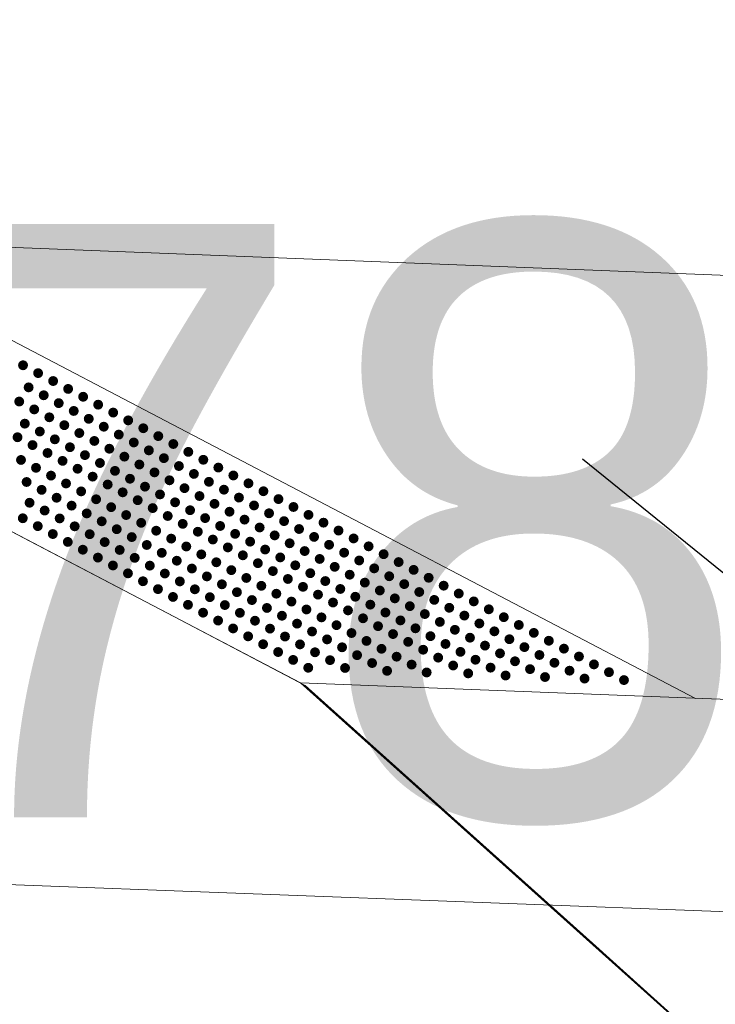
# Model space of a CAD drawing. Header units: feet. Extents: x 2433273 to 2447442, y 555003 to 575201.
# Tile 132 of 226: x 2446039.27 to 2446047.47, y 557976.21 to 557987.82. Entities that reach past the tile are written whole.
import ezdxf

# ---------------------------------------------------------------- set-up
doc = ezdxf.new("R2010")
doc.units = ezdxf.units.FT
doc.header["$LTSCALE"] = 50
doc.header["$MEASUREMENT"] = 0
for name, pattern in [('cl50', [100, 7.5, -7.5, 70, -7.5, 7.5]), ('DGN Style 3', [677.930942, 484.236387, -193.694555]), ('rowex', [4.85, 0.8, -0.375, -0.375, 0.8, -0.3, 0.8, -0.3, 0.8, -0.3])]:
    doc.linetypes.add(name, pattern=pattern)
for name, color, linetype, lineweight in [('DR_P_Flow_Arrow', 151, 'Continuous', 13), ('GE_P_CL_50', 7, 'cl50', 13), ('PV_P_Bikeway', 193, 'Continuous', 13), ('PV_P_Curb_Ramp', 120, 'Continuous', 13), ('PV_P_EOP', 7, 'Continuous', 30), ('PV_X_EOP', 7, 'DGN Style 3', 0), ('RW_X_Fee_RW', 6, 'rowex', 30), ('SV_X_Text', 7, 'Continuous', 0), ('UT_X_Gas', 2, 'Continuous', 0)]:
    doc.layers.add(name, color=color, linetype=linetype, lineweight=lineweight)
doc.styles.add('Slanted-Normal LS 0.50', font='font31.shx', dxfattribs={"height": 0.14})

# ---------------------------------------------------------------- blocks, each defined once
blk = doc.blocks.new('DFL-P_17')
at = {"layer": 'DR_P_Flow_Arrow', "color": 151, "linetype": 'Continuous', "lineweight": 13}
blk.add_open_spline([(-0.07992, 0.00025), (-0.08097, 0.00025), (-0.08203, 0.00025), (-0.08308, 0.00025), (-0.09434, 0.00029), (-0.10513, 0.00501), (-0.116, 0.00775), (-0.1231, 0.00954), (-0.12983, 0.0131), (-0.13683, 0.015), (-0.15466, 0.01984), (-0.16374, -0.02019), (-0.17925, -0.02175), (-0.19684, -0.02351), (-0.21286, 0.01821), (-0.22775, 0.0195), (-0.24402, 0.0209), (-0.26479, -0.02818), (-0.28375, -0.02175), (-0.29058, -0.01944), (-0.28674, 0.00067), (-0.29508, 0.00058), (-0.31339, 0.00039), (-0.33169, 0.00019), (-0.35, 0)], degree=3, knots=[0, 0, 0, 0, 0.009646, 0.009646, 0.009646, 0.112481, 0.112481, 0.112481, 0.179673, 0.179673, 0.179673, 0.350625, 0.350625, 0.350625, 0.544565, 0.544565, 0.544565, 0.756426, 0.756426, 0.756426, 0.832712, 0.832712, 0.832712, 1, 1, 1, 1], dxfattribs=at)

msp = doc.modelspace()

# ---------------------------------------------------------------- hatches: boundary and pattern name
at = {"layer": 'PV_P_Curb_Ramp'}
h = msp.add_hatch(color=256, dxfattribs=at)
edge = h.paths.add_edge_path()
edge.add_arc((2446039.307, 557983.746), 0.0585, 0, 360)
h = msp.add_hatch(color=256, dxfattribs=at)
edge = h.paths.add_edge_path()
edge.add_arc((2446039.485, 557983.653), 0.0585, 0, 360)
h = msp.add_hatch(color=256, dxfattribs=at)
edge = h.paths.add_edge_path()
edge.add_arc((2446039.662, 557983.56), 0.0585, 0, 360)
h = msp.add_hatch(color=256, dxfattribs=at)
edge = h.paths.add_edge_path()
edge.add_arc((2446039.373, 557983.485), 0.0585, 0, 360)
h = msp.add_hatch(color=256, dxfattribs=at)
edge = h.paths.add_edge_path()
edge.add_arc((2446039.839, 557983.467), 0.0585, 0, 360)
h = msp.add_hatch(color=256, dxfattribs=at)
edge = h.paths.add_edge_path()
edge.add_arc((2446039.551, 557983.392), 0.0585, 0, 360)
h = msp.add_hatch(color=256, dxfattribs=at)
edge = h.paths.add_edge_path()
edge.add_arc((2446040.016, 557983.374), 0.0585, 0, 360)
h = msp.add_hatch(color=256, dxfattribs=at)
edge = h.paths.add_edge_path()
edge.add_arc((2446039.262, 557983.318), 0.0585, 0, 360)
h = msp.add_hatch(color=256, dxfattribs=at)
edge = h.paths.add_edge_path()
edge.add_arc((2446039.439, 557983.225), 0.0585, 0, 360)
h = msp.add_hatch(color=256, dxfattribs=at)
edge = h.paths.add_edge_path()
edge.add_arc((2446039.728, 557983.299), 0.0585, 0, 360)
h = msp.add_hatch(color=256, dxfattribs=at)
edge = h.paths.add_edge_path()
edge.add_arc((2446039.905, 557983.207), 0.0585, 0, 360)
h = msp.add_hatch(color=256, dxfattribs=at)
edge = h.paths.add_edge_path()
edge.add_arc((2446040.193, 557983.281), 0.0585, 0, 360)
h = msp.add_hatch(color=256, dxfattribs=at)
edge = h.paths.add_edge_path()
edge.add_arc((2446039.617, 557983.132), 0.0585, 0, 360)
h = msp.add_hatch(color=256, dxfattribs=at)
edge = h.paths.add_edge_path()
edge.add_arc((2446040.082, 557983.114), 0.0585, 0, 360)
h = msp.add_hatch(color=256, dxfattribs=at)
edge = h.paths.add_edge_path()
edge.add_arc((2446040.37, 557983.188), 0.0585, 0, 360)
h = msp.add_hatch(color=256, dxfattribs=at)
edge = h.paths.add_edge_path()
edge.add_arc((2446040.547, 557983.096), 0.0585, 0, 360)
h = msp.add_hatch(color=256, dxfattribs=at)
edge = h.paths.add_edge_path()
edge.add_arc((2446039.328, 557983.057), 0.0585, 0, 360)
h = msp.add_hatch(color=256, dxfattribs=at)
edge = h.paths.add_edge_path()
edge.add_arc((2446039.794, 557983.039), 0.0585, 0, 360)
h = msp.add_hatch(color=256, dxfattribs=at)
edge = h.paths.add_edge_path()
edge.add_arc((2446040.259, 557983.021), 0.0585, 0, 360)
h = msp.add_hatch(color=256, dxfattribs=at)
edge = h.paths.add_edge_path()
edge.add_arc((2446040.725, 557983.003), 0.0585, 0, 360)
h = msp.add_hatch(color=256, dxfattribs=at)
edge = h.paths.add_edge_path()
edge.add_arc((2446039.242, 557982.897), 0.0585, 0, 360)
h = msp.add_hatch(color=256, dxfattribs=at)
edge = h.paths.add_edge_path()
edge.add_arc((2446039.505, 557982.964), 0.0585, 0, 360)
h = msp.add_hatch(color=256, dxfattribs=at)
edge = h.paths.add_edge_path()
edge.add_arc((2446039.682, 557982.872), 0.0585, 0, 360)
h = msp.add_hatch(color=256, dxfattribs=at)
edge = h.paths.add_edge_path()
edge.add_arc((2446039.971, 557982.946), 0.0585, 0, 360)
h = msp.add_hatch(color=256, dxfattribs=at)
edge = h.paths.add_edge_path()
edge.add_arc((2446040.436, 557982.928), 0.0585, 0, 360)
h = msp.add_hatch(color=256, dxfattribs=at)
edge = h.paths.add_edge_path()
edge.add_arc((2446040.902, 557982.91), 0.0585, 0, 360)
h = msp.add_hatch(color=256, dxfattribs=at)
edge = h.paths.add_edge_path()
edge.add_arc((2446039.419, 557982.804), 0.0585, 0, 360)
h = msp.add_hatch(color=256, dxfattribs=at)
edge = h.paths.add_edge_path()
edge.add_arc((2446039.86, 557982.779), 0.0585, 0, 360)
h = msp.add_hatch(color=256, dxfattribs=at)
edge = h.paths.add_edge_path()
edge.add_arc((2446040.148, 557982.853), 0.0585, 0, 360)
h = msp.add_hatch(color=256, dxfattribs=at)
edge = h.paths.add_edge_path()
edge.add_arc((2446040.325, 557982.761), 0.0585, 0, 360)
h = msp.add_hatch(color=256, dxfattribs=at)
edge = h.paths.add_edge_path()
edge.add_arc((2446040.613, 557982.835), 0.0585, 0, 360)
h = msp.add_hatch(color=256, dxfattribs=at)
edge = h.paths.add_edge_path()
edge.add_arc((2446040.791, 557982.742), 0.0585, 0, 360)
h = msp.add_hatch(color=256, dxfattribs=at)
edge = h.paths.add_edge_path()
edge.add_arc((2446041.079, 557982.817), 0.0585, 0, 360)
h = msp.add_hatch(color=256, dxfattribs=at)
edge = h.paths.add_edge_path()
edge.add_arc((2446039.283, 557982.629), 0.0585, 0, 360)
h = msp.add_hatch(color=256, dxfattribs=at)
edge = h.paths.add_edge_path()
edge.add_arc((2446039.596, 557982.711), 0.0585, 0, 360)
h = msp.add_hatch(color=256, dxfattribs=at)
edge = h.paths.add_edge_path()
edge.add_arc((2446040.037, 557982.686), 0.0585, 0, 360)
h = msp.add_hatch(color=256, dxfattribs=at)
edge = h.paths.add_edge_path()
edge.add_arc((2446040.502, 557982.668), 0.0585, 0, 360)
h = msp.add_hatch(color=256, dxfattribs=at)
edge = h.paths.add_edge_path()
edge.add_arc((2446040.968, 557982.65), 0.0585, 0, 360)
h = msp.add_hatch(color=256, dxfattribs=at)
edge = h.paths.add_edge_path()
edge.add_arc((2446041.256, 557982.724), 0.0585, 0, 360)
h = msp.add_hatch(color=256, dxfattribs=at)
edge = h.paths.add_edge_path()
edge.add_arc((2446041.433, 557982.631), 0.0585, 0, 360)
h = msp.add_hatch(color=256, dxfattribs=at)
edge = h.paths.add_edge_path()
edge.add_arc((2446039.46, 557982.536), 0.0585, 0, 360)
h = msp.add_hatch(color=256, dxfattribs=at)
edge = h.paths.add_edge_path()
edge.add_arc((2446039.773, 557982.618), 0.0585, 0, 360)
h = msp.add_hatch(color=256, dxfattribs=at)
edge = h.paths.add_edge_path()
edge.add_arc((2446039.95, 557982.525), 0.0585, 0, 360)
h = msp.add_hatch(color=256, dxfattribs=at)
edge = h.paths.add_edge_path()
edge.add_arc((2446040.214, 557982.593), 0.0585, 0, 360)
h = msp.add_hatch(color=256, dxfattribs=at)
edge = h.paths.add_edge_path()
edge.add_arc((2446040.679, 557982.575), 0.0585, 0, 360)
h = msp.add_hatch(color=256, dxfattribs=at)
edge = h.paths.add_edge_path()
edge.add_arc((2446041.145, 557982.557), 0.0585, 0, 360)
h = msp.add_hatch(color=256, dxfattribs=at)
edge = h.paths.add_edge_path()
edge.add_arc((2446041.61, 557982.539), 0.0585, 0, 360)
h = msp.add_hatch(color=256, dxfattribs=at)
edge = h.paths.add_edge_path()
edge.add_arc((2446039.637, 557982.444), 0.0585, 0, 360)
h = msp.add_hatch(color=256, dxfattribs=at)
edge = h.paths.add_edge_path()
edge.add_arc((2446040.128, 557982.432), 0.0585, 0, 360)
h = msp.add_hatch(color=256, dxfattribs=at)
edge = h.paths.add_edge_path()
edge.add_arc((2446040.391, 557982.5), 0.0585, 0, 360)
h = msp.add_hatch(color=256, dxfattribs=at)
edge = h.paths.add_edge_path()
edge.add_arc((2446040.568, 557982.407), 0.0585, 0, 360)
h = msp.add_hatch(color=256, dxfattribs=at)
edge = h.paths.add_edge_path()
edge.add_arc((2446040.857, 557982.482), 0.0585, 0, 360)
h = msp.add_hatch(color=256, dxfattribs=at)
edge = h.paths.add_edge_path()
edge.add_arc((2446041.322, 557982.464), 0.0585, 0, 360)
h = msp.add_hatch(color=256, dxfattribs=at)
edge = h.paths.add_edge_path()
edge.add_arc((2446041.787, 557982.446), 0.0585, 0, 360)
h = msp.add_hatch(color=256, dxfattribs=at)
edge = h.paths.add_edge_path()
edge.add_arc((2446039.349, 557982.369), 0.0585, 0, 360)
h = msp.add_hatch(color=256, dxfattribs=at)
edge = h.paths.add_edge_path()
edge.add_arc((2446039.526, 557982.276), 0.0585, 0, 360)
h = msp.add_hatch(color=256, dxfattribs=at)
edge = h.paths.add_edge_path()
edge.add_arc((2446039.814, 557982.351), 0.0585, 0, 360)
h = msp.add_hatch(color=256, dxfattribs=at)
edge = h.paths.add_edge_path()
edge.add_arc((2446040.305, 557982.339), 0.0585, 0, 360)
h = msp.add_hatch(color=256, dxfattribs=at)
edge = h.paths.add_edge_path()
edge.add_arc((2446040.745, 557982.314), 0.0585, 0, 360)
h = msp.add_hatch(color=256, dxfattribs=at)
edge = h.paths.add_edge_path()
edge.add_arc((2446041.034, 557982.389), 0.0585, 0, 360)
h = msp.add_hatch(color=256, dxfattribs=at)
edge = h.paths.add_edge_path()
edge.add_arc((2446041.211, 557982.296), 0.0585, 0, 360)
h = msp.add_hatch(color=256, dxfattribs=at)
edge = h.paths.add_edge_path()
edge.add_arc((2446041.499, 557982.371), 0.0585, 0, 360)
h = msp.add_hatch(color=256, dxfattribs=at)
edge = h.paths.add_edge_path()
edge.add_arc((2446041.676, 557982.278), 0.0585, 0, 360)
h = msp.add_hatch(color=256, dxfattribs=at)
edge = h.paths.add_edge_path()
edge.add_arc((2446041.965, 557982.353), 0.0585, 0, 360)
h = msp.add_hatch(color=256, dxfattribs=at)
edge = h.paths.add_edge_path()
edge.add_arc((2446039.703, 557982.183), 0.0585, 0, 360)
h = msp.add_hatch(color=256, dxfattribs=at)
edge = h.paths.add_edge_path()
edge.add_arc((2446039.992, 557982.258), 0.0585, 0, 360)
h = msp.add_hatch(color=256, dxfattribs=at)
edge = h.paths.add_edge_path()
edge.add_arc((2446040.169, 557982.165), 0.0585, 0, 360)
h = msp.add_hatch(color=256, dxfattribs=at)
edge = h.paths.add_edge_path()
edge.add_arc((2446040.482, 557982.247), 0.0585, 0, 360)
h = msp.add_hatch(color=256, dxfattribs=at)
edge = h.paths.add_edge_path()
edge.add_arc((2446040.922, 557982.222), 0.0585, 0, 360)
h = msp.add_hatch(color=256, dxfattribs=at)
edge = h.paths.add_edge_path()
edge.add_arc((2446041.388, 557982.203), 0.0585, 0, 360)
h = msp.add_hatch(color=256, dxfattribs=at)
edge = h.paths.add_edge_path()
edge.add_arc((2446041.853, 557982.185), 0.0585, 0, 360)
h = msp.add_hatch(color=256, dxfattribs=at)
edge = h.paths.add_edge_path()
edge.add_arc((2446042.142, 557982.26), 0.0585, 0, 360)
h = msp.add_hatch(color=256, dxfattribs=at)
edge = h.paths.add_edge_path()
edge.add_arc((2446042.319, 557982.167), 0.0585, 0, 360)
h = msp.add_hatch(color=256, dxfattribs=at)
edge = h.paths.add_edge_path()
edge.add_arc((2446039.384, 557982.124), 0.0585, 0, 360)
h = msp.add_hatch(color=256, dxfattribs=at)
edge = h.paths.add_edge_path()
edge.add_arc((2446039.88, 557982.09), 0.0585, 0, 360)
h = msp.add_hatch(color=256, dxfattribs=at)
edge = h.paths.add_edge_path()
edge.add_arc((2446040.346, 557982.072), 0.0585, 0, 360)
h = msp.add_hatch(color=256, dxfattribs=at)
edge = h.paths.add_edge_path()
edge.add_arc((2446040.659, 557982.154), 0.0585, 0, 360)
h = msp.add_hatch(color=256, dxfattribs=at)
edge = h.paths.add_edge_path()
edge.add_arc((2446040.836, 557982.061), 0.0585, 0, 360)
h = msp.add_hatch(color=256, dxfattribs=at)
edge = h.paths.add_edge_path()
edge.add_arc((2446041.1, 557982.129), 0.0585, 0, 360)
h = msp.add_hatch(color=256, dxfattribs=at)
edge = h.paths.add_edge_path()
edge.add_arc((2446041.565, 557982.111), 0.0585, 0, 360)
h = msp.add_hatch(color=256, dxfattribs=at)
edge = h.paths.add_edge_path()
edge.add_arc((2446042.031, 557982.092), 0.0585, 0, 360)
h = msp.add_hatch(color=256, dxfattribs=at)
edge = h.paths.add_edge_path()
edge.add_arc((2446042.496, 557982.074), 0.0585, 0, 360)
h = msp.add_hatch(color=256, dxfattribs=at)
edge = h.paths.add_edge_path()
edge.add_arc((2446039.304, 557981.941), 0.0585, 0, 360)
h = msp.add_hatch(color=256, dxfattribs=at)
edge = h.paths.add_edge_path()
edge.add_arc((2446039.562, 557982.032), 0.0585, 0, 360)
h = msp.add_hatch(color=256, dxfattribs=at)
edge = h.paths.add_edge_path()
edge.add_arc((2446039.739, 557981.939), 0.0585, 0, 360)
h = msp.add_hatch(color=256, dxfattribs=at)
edge = h.paths.add_edge_path()
edge.add_arc((2446040.058, 557981.998), 0.0585, 0, 360)
h = msp.add_hatch(color=256, dxfattribs=at)
edge = h.paths.add_edge_path()
edge.add_arc((2446040.523, 557981.979), 0.0585, 0, 360)
h = msp.add_hatch(color=256, dxfattribs=at)
edge = h.paths.add_edge_path()
edge.add_arc((2446041.013, 557981.968), 0.0585, 0, 360)
h = msp.add_hatch(color=256, dxfattribs=at)
edge = h.paths.add_edge_path()
edge.add_arc((2446041.277, 557982.036), 0.0585, 0, 360)
h = msp.add_hatch(color=256, dxfattribs=at)
edge = h.paths.add_edge_path()
edge.add_arc((2446041.454, 557981.943), 0.0585, 0, 360)
h = msp.add_hatch(color=256, dxfattribs=at)
edge = h.paths.add_edge_path()
edge.add_arc((2446041.742, 557982.018), 0.0585, 0, 360)
h = msp.add_hatch(color=256, dxfattribs=at)
edge = h.paths.add_edge_path()
edge.add_arc((2446041.919, 557981.925), 0.0585, 0, 360)
h = msp.add_hatch(color=256, dxfattribs=at)
edge = h.paths.add_edge_path()
edge.add_arc((2446042.208, 557982), 0.0585, 0, 360)
h = msp.add_hatch(color=256, dxfattribs=at)
edge = h.paths.add_edge_path()
edge.add_arc((2446042.673, 557981.981), 0.0585, 0, 360)
h = msp.add_hatch(color=256, dxfattribs=at)
edge = h.paths.add_edge_path()
edge.add_arc((2446039.481, 557981.848), 0.0585, 0, 360)
h = msp.add_hatch(color=256, dxfattribs=at)
edge = h.paths.add_edge_path()
edge.add_arc((2446039.916, 557981.846), 0.0585, 0, 360)
h = msp.add_hatch(color=256, dxfattribs=at)
edge = h.paths.add_edge_path()
edge.add_arc((2446040.235, 557981.905), 0.0585, 0, 360)
h = msp.add_hatch(color=256, dxfattribs=at)
edge = h.paths.add_edge_path()
edge.add_arc((2446040.412, 557981.812), 0.0585, 0, 360)
h = msp.add_hatch(color=256, dxfattribs=at)
edge = h.paths.add_edge_path()
edge.add_arc((2446040.7, 557981.887), 0.0585, 0, 360)
h = msp.add_hatch(color=256, dxfattribs=at)
edge = h.paths.add_edge_path()
edge.add_arc((2446041.19, 557981.875), 0.0585, 0, 360)
h = msp.add_hatch(color=256, dxfattribs=at)
edge = h.paths.add_edge_path()
edge.add_arc((2446041.631, 557981.85), 0.0585, 0, 360)
h = msp.add_hatch(color=256, dxfattribs=at)
edge = h.paths.add_edge_path()
edge.add_arc((2446042.097, 557981.832), 0.0585, 0, 360)
h = msp.add_hatch(color=256, dxfattribs=at)
edge = h.paths.add_edge_path()
edge.add_arc((2446042.385, 557981.907), 0.0585, 0, 360)
h = msp.add_hatch(color=256, dxfattribs=at)
edge = h.paths.add_edge_path()
edge.add_arc((2446042.562, 557981.814), 0.0585, 0, 360)
h = msp.add_hatch(color=256, dxfattribs=at)
edge = h.paths.add_edge_path()
edge.add_arc((2446042.85, 557981.889), 0.0585, 0, 360)
h = msp.add_hatch(color=256, dxfattribs=at)
edge = h.paths.add_edge_path()
edge.add_arc((2446039.658, 557981.755), 0.0585, 0, 360)
h = msp.add_hatch(color=256, dxfattribs=at)
edge = h.paths.add_edge_path()
edge.add_arc((2446040.093, 557981.753), 0.0585, 0, 360)
h = msp.add_hatch(color=256, dxfattribs=at)
edge = h.paths.add_edge_path()
edge.add_arc((2446040.589, 557981.719), 0.0585, 0, 360)
h = msp.add_hatch(color=256, dxfattribs=at)
edge = h.paths.add_edge_path()
edge.add_arc((2446040.877, 557981.794), 0.0585, 0, 360)
h = msp.add_hatch(color=256, dxfattribs=at)
edge = h.paths.add_edge_path()
edge.add_arc((2446041.054, 557981.701), 0.0585, 0, 360)
h = msp.add_hatch(color=256, dxfattribs=at)
edge = h.paths.add_edge_path()
edge.add_arc((2446041.368, 557981.782), 0.0585, 0, 360)
h = msp.add_hatch(color=256, dxfattribs=at)
edge = h.paths.add_edge_path()
edge.add_arc((2446041.808, 557981.757), 0.0585, 0, 360)
h = msp.add_hatch(color=256, dxfattribs=at)
edge = h.paths.add_edge_path()
edge.add_arc((2446042.274, 557981.739), 0.0585, 0, 360)
h = msp.add_hatch(color=256, dxfattribs=at)
edge = h.paths.add_edge_path()
edge.add_arc((2446042.739, 557981.721), 0.0585, 0, 360)
h = msp.add_hatch(color=256, dxfattribs=at)
edge = h.paths.add_edge_path()
edge.add_arc((2446043.027, 557981.796), 0.0585, 0, 360)
h = msp.add_hatch(color=256, dxfattribs=at)
edge = h.paths.add_edge_path()
edge.add_arc((2446043.205, 557981.703), 0.0585, 0, 360)
h = msp.add_hatch(color=256, dxfattribs=at)
edge = h.paths.add_edge_path()
edge.add_arc((2446039.835, 557981.662), 0.0585, 0, 360)
h = msp.add_hatch(color=256, dxfattribs=at)
edge = h.paths.add_edge_path()
edge.add_arc((2446040.27, 557981.66), 0.0585, 0, 360)
h = msp.add_hatch(color=256, dxfattribs=at)
edge = h.paths.add_edge_path()
edge.add_arc((2446040.766, 557981.626), 0.0585, 0, 360)
h = msp.add_hatch(color=256, dxfattribs=at)
edge = h.paths.add_edge_path()
edge.add_arc((2446041.232, 557981.608), 0.0585, 0, 360)
h = msp.add_hatch(color=256, dxfattribs=at)
edge = h.paths.add_edge_path()
edge.add_arc((2446041.545, 557981.69), 0.0585, 0, 360)
h = msp.add_hatch(color=256, dxfattribs=at)
edge = h.paths.add_edge_path()
edge.add_arc((2446041.722, 557981.597), 0.0585, 0, 360)
h = msp.add_hatch(color=256, dxfattribs=at)
edge = h.paths.add_edge_path()
edge.add_arc((2446041.985, 557981.665), 0.0585, 0, 360)
h = msp.add_hatch(color=256, dxfattribs=at)
edge = h.paths.add_edge_path()
edge.add_arc((2446042.451, 557981.646), 0.0585, 0, 360)
h = msp.add_hatch(color=256, dxfattribs=at)
edge = h.paths.add_edge_path()
edge.add_arc((2446042.916, 557981.628), 0.0585, 0, 360)
h = msp.add_hatch(color=256, dxfattribs=at)
edge = h.paths.add_edge_path()
edge.add_arc((2446043.382, 557981.61), 0.0585, 0, 360)
h = msp.add_hatch(color=256, dxfattribs=at)
edge = h.paths.add_edge_path()
edge.add_arc((2446040.012, 557981.57), 0.0585, 0, 360)
h = msp.add_hatch(color=256, dxfattribs=at)
edge = h.paths.add_edge_path()
edge.add_arc((2446040.19, 557981.477), 0.0585, 0, 360)
h = msp.add_hatch(color=256, dxfattribs=at)
edge = h.paths.add_edge_path()
edge.add_arc((2446040.447, 557981.567), 0.0585, 0, 360)
h = msp.add_hatch(color=256, dxfattribs=at)
edge = h.paths.add_edge_path()
edge.add_arc((2446040.624, 557981.474), 0.0585, 0, 360)
h = msp.add_hatch(color=256, dxfattribs=at)
edge = h.paths.add_edge_path()
edge.add_arc((2446040.943, 557981.533), 0.0585, 0, 360)
h = msp.add_hatch(color=256, dxfattribs=at)
edge = h.paths.add_edge_path()
edge.add_arc((2446041.409, 557981.515), 0.0585, 0, 360)
h = msp.add_hatch(color=256, dxfattribs=at)
edge = h.paths.add_edge_path()
edge.add_arc((2446041.899, 557981.504), 0.0585, 0, 360)
h = msp.add_hatch(color=256, dxfattribs=at)
edge = h.paths.add_edge_path()
edge.add_arc((2446042.162, 557981.572), 0.0585, 0, 360)
h = msp.add_hatch(color=256, dxfattribs=at)
edge = h.paths.add_edge_path()
edge.add_arc((2446042.34, 557981.479), 0.0585, 0, 360)
h = msp.add_hatch(color=256, dxfattribs=at)
edge = h.paths.add_edge_path()
edge.add_arc((2446042.628, 557981.554), 0.0585, 0, 360)
h = msp.add_hatch(color=256, dxfattribs=at)
edge = h.paths.add_edge_path()
edge.add_arc((2446042.805, 557981.461), 0.0585, 0, 360)
h = msp.add_hatch(color=256, dxfattribs=at)
edge = h.paths.add_edge_path()
edge.add_arc((2446043.093, 557981.535), 0.0585, 0, 360)
h = msp.add_hatch(color=256, dxfattribs=at)
edge = h.paths.add_edge_path()
edge.add_arc((2446043.559, 557981.517), 0.0585, 0, 360)
h = msp.add_hatch(color=256, dxfattribs=at)
edge = h.paths.add_edge_path()
edge.add_arc((2446040.367, 557981.384), 0.0585, 0, 360)
h = msp.add_hatch(color=256, dxfattribs=at)
edge = h.paths.add_edge_path()
edge.add_arc((2446040.802, 557981.382), 0.0585, 0, 360)
h = msp.add_hatch(color=256, dxfattribs=at)
edge = h.paths.add_edge_path()
edge.add_arc((2446041.12, 557981.44), 0.0585, 0, 360)
h = msp.add_hatch(color=256, dxfattribs=at)
edge = h.paths.add_edge_path()
edge.add_arc((2446041.298, 557981.348), 0.0585, 0, 360)
h = msp.add_hatch(color=256, dxfattribs=at)
edge = h.paths.add_edge_path()
edge.add_arc((2446041.586, 557981.422), 0.0585, 0, 360)
h = msp.add_hatch(color=256, dxfattribs=at)
edge = h.paths.add_edge_path()
edge.add_arc((2446042.076, 557981.411), 0.0585, 0, 360)
h = msp.add_hatch(color=256, dxfattribs=at)
edge = h.paths.add_edge_path()
edge.add_arc((2446042.517, 557981.386), 0.0585, 0, 360)
h = msp.add_hatch(color=256, dxfattribs=at)
edge = h.paths.add_edge_path()
edge.add_arc((2446042.982, 557981.368), 0.0585, 0, 360)
h = msp.add_hatch(color=256, dxfattribs=at)
edge = h.paths.add_edge_path()
edge.add_arc((2446043.271, 557981.443), 0.0585, 0, 360)
h = msp.add_hatch(color=256, dxfattribs=at)
edge = h.paths.add_edge_path()
edge.add_arc((2446043.448, 557981.35), 0.0585, 0, 360)
h = msp.add_hatch(color=256, dxfattribs=at)
edge = h.paths.add_edge_path()
edge.add_arc((2446043.736, 557981.424), 0.0585, 0, 360)
h = msp.add_hatch(color=256, dxfattribs=at)
edge = h.paths.add_edge_path()
edge.add_arc((2446040.544, 557981.291), 0.0585, 0, 360)
h = msp.add_hatch(color=256, dxfattribs=at)
edge = h.paths.add_edge_path()
edge.add_arc((2446040.979, 557981.289), 0.0585, 0, 360)
h = msp.add_hatch(color=256, dxfattribs=at)
edge = h.paths.add_edge_path()
edge.add_arc((2446041.475, 557981.255), 0.0585, 0, 360)
h = msp.add_hatch(color=256, dxfattribs=at)
edge = h.paths.add_edge_path()
edge.add_arc((2446041.763, 557981.329), 0.0585, 0, 360)
h = msp.add_hatch(color=256, dxfattribs=at)
edge = h.paths.add_edge_path()
edge.add_arc((2446041.94, 557981.237), 0.0585, 0, 360)
h = msp.add_hatch(color=256, dxfattribs=at)
edge = h.paths.add_edge_path()
edge.add_arc((2446042.253, 557981.318), 0.0585, 0, 360)
h = msp.add_hatch(color=256, dxfattribs=at)
edge = h.paths.add_edge_path()
edge.add_arc((2446042.694, 557981.293), 0.0585, 0, 360)
h = msp.add_hatch(color=256, dxfattribs=at)
edge = h.paths.add_edge_path()
edge.add_arc((2446043.159, 557981.275), 0.0585, 0, 360)
h = msp.add_hatch(color=256, dxfattribs=at)
edge = h.paths.add_edge_path()
edge.add_arc((2446043.625, 557981.257), 0.0585, 0, 360)
h = msp.add_hatch(color=256, dxfattribs=at)
edge = h.paths.add_edge_path()
edge.add_arc((2446043.913, 557981.332), 0.0585, 0, 360)
h = msp.add_hatch(color=256, dxfattribs=at)
edge = h.paths.add_edge_path()
edge.add_arc((2446044.09, 557981.239), 0.0585, 0, 360)
h = msp.add_hatch(color=256, dxfattribs=at)
edge = h.paths.add_edge_path()
edge.add_arc((2446040.721, 557981.198), 0.0585, 0, 360)
h = msp.add_hatch(color=256, dxfattribs=at)
edge = h.paths.add_edge_path()
edge.add_arc((2446041.156, 557981.196), 0.0585, 0, 360)
h = msp.add_hatch(color=256, dxfattribs=at)
edge = h.paths.add_edge_path()
edge.add_arc((2446041.652, 557981.162), 0.0585, 0, 360)
h = msp.add_hatch(color=256, dxfattribs=at)
edge = h.paths.add_edge_path()
edge.add_arc((2446042.117, 557981.144), 0.0585, 0, 360)
h = msp.add_hatch(color=256, dxfattribs=at)
edge = h.paths.add_edge_path()
edge.add_arc((2446042.43, 557981.225), 0.0585, 0, 360)
h = msp.add_hatch(color=256, dxfattribs=at)
edge = h.paths.add_edge_path()
edge.add_arc((2446042.608, 557981.132), 0.0585, 0, 360)
h = msp.add_hatch(color=256, dxfattribs=at)
edge = h.paths.add_edge_path()
edge.add_arc((2446042.871, 557981.2), 0.0585, 0, 360)
h = msp.add_hatch(color=256, dxfattribs=at)
edge = h.paths.add_edge_path()
edge.add_arc((2446043.337, 557981.182), 0.0585, 0, 360)
h = msp.add_hatch(color=256, dxfattribs=at)
edge = h.paths.add_edge_path()
edge.add_arc((2446043.802, 557981.164), 0.0585, 0, 360)
h = msp.add_hatch(color=256, dxfattribs=at)
edge = h.paths.add_edge_path()
edge.add_arc((2446044.267, 557981.146), 0.0585, 0, 360)
h = msp.add_hatch(color=256, dxfattribs=at)
edge = h.paths.add_edge_path()
edge.add_arc((2446040.898, 557981.105), 0.0585, 0, 360)
h = msp.add_hatch(color=256, dxfattribs=at)
edge = h.paths.add_edge_path()
edge.add_arc((2446041.075, 557981.013), 0.0585, 0, 360)
h = msp.add_hatch(color=256, dxfattribs=at)
edge = h.paths.add_edge_path()
edge.add_arc((2446041.333, 557981.103), 0.0585, 0, 360)
h = msp.add_hatch(color=256, dxfattribs=at)
edge = h.paths.add_edge_path()
edge.add_arc((2446041.51, 557981.01), 0.0585, 0, 360)
h = msp.add_hatch(color=256, dxfattribs=at)
edge = h.paths.add_edge_path()
edge.add_arc((2446041.829, 557981.069), 0.0585, 0, 360)
h = msp.add_hatch(color=256, dxfattribs=at)
edge = h.paths.add_edge_path()
edge.add_arc((2446042.294, 557981.051), 0.0585, 0, 360)
h = msp.add_hatch(color=256, dxfattribs=at)
edge = h.paths.add_edge_path()
edge.add_arc((2446042.785, 557981.04), 0.0585, 0, 360)
h = msp.add_hatch(color=256, dxfattribs=at)
edge = h.paths.add_edge_path()
edge.add_arc((2446043.048, 557981.107), 0.0585, 0, 360)
h = msp.add_hatch(color=256, dxfattribs=at)
edge = h.paths.add_edge_path()
edge.add_arc((2446043.225, 557981.015), 0.0585, 0, 360)
h = msp.add_hatch(color=256, dxfattribs=at)
edge = h.paths.add_edge_path()
edge.add_arc((2446043.514, 557981.089), 0.0585, 0, 360)
h = msp.add_hatch(color=256, dxfattribs=at)
edge = h.paths.add_edge_path()
edge.add_arc((2446043.691, 557980.996), 0.0585, 0, 360)
h = msp.add_hatch(color=256, dxfattribs=at)
edge = h.paths.add_edge_path()
edge.add_arc((2446043.979, 557981.071), 0.0585, 0, 360)
h = msp.add_hatch(color=256, dxfattribs=at)
edge = h.paths.add_edge_path()
edge.add_arc((2446044.445, 557981.053), 0.0585, 0, 360)
h = msp.add_hatch(color=256, dxfattribs=at)
edge = h.paths.add_edge_path()
edge.add_arc((2446041.252, 557980.92), 0.0585, 0, 360)
h = msp.add_hatch(color=256, dxfattribs=at)
edge = h.paths.add_edge_path()
edge.add_arc((2446041.687, 557980.917), 0.0585, 0, 360)
h = msp.add_hatch(color=256, dxfattribs=at)
edge = h.paths.add_edge_path()
edge.add_arc((2446042.006, 557980.976), 0.0585, 0, 360)
h = msp.add_hatch(color=256, dxfattribs=at)
edge = h.paths.add_edge_path()
edge.add_arc((2446042.183, 557980.883), 0.0585, 0, 360)
h = msp.add_hatch(color=256, dxfattribs=at)
edge = h.paths.add_edge_path()
edge.add_arc((2446042.472, 557980.958), 0.0585, 0, 360)
h = msp.add_hatch(color=256, dxfattribs=at)
edge = h.paths.add_edge_path()
edge.add_arc((2446042.962, 557980.947), 0.0585, 0, 360)
h = msp.add_hatch(color=256, dxfattribs=at)
edge = h.paths.add_edge_path()
edge.add_arc((2446043.402, 557980.922), 0.0585, 0, 360)
h = msp.add_hatch(color=256, dxfattribs=at)
edge = h.paths.add_edge_path()
edge.add_arc((2446043.868, 557980.904), 0.0585, 0, 360)
h = msp.add_hatch(color=256, dxfattribs=at)
edge = h.paths.add_edge_path()
edge.add_arc((2446044.156, 557980.978), 0.0585, 0, 360)
h = msp.add_hatch(color=256, dxfattribs=at)
edge = h.paths.add_edge_path()
edge.add_arc((2446044.333, 557980.885), 0.0585, 0, 360)
h = msp.add_hatch(color=256, dxfattribs=at)
edge = h.paths.add_edge_path()
edge.add_arc((2446044.622, 557980.96), 0.0585, 0, 360)
h = msp.add_hatch(color=256, dxfattribs=at)
edge = h.paths.add_edge_path()
edge.add_arc((2446041.43, 557980.827), 0.0585, 0, 360)
h = msp.add_hatch(color=256, dxfattribs=at)
edge = h.paths.add_edge_path()
edge.add_arc((2446041.864, 557980.825), 0.0585, 0, 360)
h = msp.add_hatch(color=256, dxfattribs=at)
edge = h.paths.add_edge_path()
edge.add_arc((2446042.36, 557980.791), 0.0585, 0, 360)
h = msp.add_hatch(color=256, dxfattribs=at)
edge = h.paths.add_edge_path()
edge.add_arc((2446042.649, 557980.865), 0.0585, 0, 360)
h = msp.add_hatch(color=256, dxfattribs=at)
edge = h.paths.add_edge_path()
edge.add_arc((2446042.826, 557980.772), 0.0585, 0, 360)
h = msp.add_hatch(color=256, dxfattribs=at)
edge = h.paths.add_edge_path()
edge.add_arc((2446043.139, 557980.854), 0.0585, 0, 360)
h = msp.add_hatch(color=256, dxfattribs=at)
edge = h.paths.add_edge_path()
edge.add_arc((2446043.58, 557980.829), 0.0585, 0, 360)
h = msp.add_hatch(color=256, dxfattribs=at)
edge = h.paths.add_edge_path()
edge.add_arc((2446044.045, 557980.811), 0.0585, 0, 360)
h = msp.add_hatch(color=256, dxfattribs=at)
edge = h.paths.add_edge_path()
edge.add_arc((2446044.511, 557980.793), 0.0585, 0, 360)
h = msp.add_hatch(color=256, dxfattribs=at)
edge = h.paths.add_edge_path()
edge.add_arc((2446044.799, 557980.867), 0.0585, 0, 360)
h = msp.add_hatch(color=256, dxfattribs=at)
edge = h.paths.add_edge_path()
edge.add_arc((2446044.976, 557980.774), 0.0585, 0, 360)
h = msp.add_hatch(color=256, dxfattribs=at)
edge = h.paths.add_edge_path()
edge.add_arc((2446041.607, 557980.734), 0.0585, 0, 360)
h = msp.add_hatch(color=256, dxfattribs=at)
edge = h.paths.add_edge_path()
edge.add_arc((2446042.042, 557980.732), 0.0585, 0, 360)
h = msp.add_hatch(color=256, dxfattribs=at)
edge = h.paths.add_edge_path()
edge.add_arc((2446042.538, 557980.698), 0.0585, 0, 360)
h = msp.add_hatch(color=256, dxfattribs=at)
edge = h.paths.add_edge_path()
edge.add_arc((2446043.003, 557980.68), 0.0585, 0, 360)
h = msp.add_hatch(color=256, dxfattribs=at)
edge = h.paths.add_edge_path()
edge.add_arc((2446043.316, 557980.761), 0.0585, 0, 360)
h = msp.add_hatch(color=256, dxfattribs=at)
edge = h.paths.add_edge_path()
edge.add_arc((2446043.493, 557980.668), 0.0585, 0, 360)
h = msp.add_hatch(color=256, dxfattribs=at)
edge = h.paths.add_edge_path()
edge.add_arc((2446043.757, 557980.736), 0.0585, 0, 360)
h = msp.add_hatch(color=256, dxfattribs=at)
edge = h.paths.add_edge_path()
edge.add_arc((2446044.222, 557980.718), 0.0585, 0, 360)
h = msp.add_hatch(color=256, dxfattribs=at)
edge = h.paths.add_edge_path()
edge.add_arc((2446044.688, 557980.7), 0.0585, 0, 360)
h = msp.add_hatch(color=256, dxfattribs=at)
edge = h.paths.add_edge_path()
edge.add_arc((2446045.153, 557980.682), 0.0585, 0, 360)
h = msp.add_hatch(color=256, dxfattribs=at)
edge = h.paths.add_edge_path()
edge.add_arc((2446041.784, 557980.641), 0.0585, 0, 360)
h = msp.add_hatch(color=256, dxfattribs=at)
edge = h.paths.add_edge_path()
edge.add_arc((2446041.961, 557980.548), 0.0585, 0, 360)
h = msp.add_hatch(color=256, dxfattribs=at)
edge = h.paths.add_edge_path()
edge.add_arc((2446042.219, 557980.639), 0.0585, 0, 360)
h = msp.add_hatch(color=256, dxfattribs=at)
edge = h.paths.add_edge_path()
edge.add_arc((2446042.396, 557980.546), 0.0585, 0, 360)
h = msp.add_hatch(color=256, dxfattribs=at)
edge = h.paths.add_edge_path()
edge.add_arc((2446042.715, 557980.605), 0.0585, 0, 360)
h = msp.add_hatch(color=256, dxfattribs=at)
edge = h.paths.add_edge_path()
edge.add_arc((2446043.18, 557980.587), 0.0585, 0, 360)
h = msp.add_hatch(color=256, dxfattribs=at)
edge = h.paths.add_edge_path()
edge.add_arc((2446043.67, 557980.575), 0.0585, 0, 360)
h = msp.add_hatch(color=256, dxfattribs=at)
edge = h.paths.add_edge_path()
edge.add_arc((2446043.934, 557980.643), 0.0585, 0, 360)
h = msp.add_hatch(color=256, dxfattribs=at)
edge = h.paths.add_edge_path()
edge.add_arc((2446044.111, 557980.55), 0.0585, 0, 360)
h = msp.add_hatch(color=256, dxfattribs=at)
edge = h.paths.add_edge_path()
edge.add_arc((2446044.399, 557980.625), 0.0585, 0, 360)
h = msp.add_hatch(color=256, dxfattribs=at)
edge = h.paths.add_edge_path()
edge.add_arc((2446044.577, 557980.532), 0.0585, 0, 360)
h = msp.add_hatch(color=256, dxfattribs=at)
edge = h.paths.add_edge_path()
edge.add_arc((2446044.865, 557980.607), 0.0585, 0, 360)
h = msp.add_hatch(color=256, dxfattribs=at)
edge = h.paths.add_edge_path()
edge.add_arc((2446045.33, 557980.589), 0.0585, 0, 360)
h = msp.add_hatch(color=256, dxfattribs=at)
edge = h.paths.add_edge_path()
edge.add_arc((2446042.138, 557980.455), 0.0585, 0, 360)
h = msp.add_hatch(color=256, dxfattribs=at)
edge = h.paths.add_edge_path()
edge.add_arc((2446042.573, 557980.453), 0.0585, 0, 360)
h = msp.add_hatch(color=256, dxfattribs=at)
edge = h.paths.add_edge_path()
edge.add_arc((2446042.892, 557980.512), 0.0585, 0, 360)
h = msp.add_hatch(color=256, dxfattribs=at)
edge = h.paths.add_edge_path()
edge.add_arc((2446043.069, 557980.419), 0.0585, 0, 360)
h = msp.add_hatch(color=256, dxfattribs=at)
edge = h.paths.add_edge_path()
edge.add_arc((2446043.357, 557980.494), 0.0585, 0, 360)
h = msp.add_hatch(color=256, dxfattribs=at)
edge = h.paths.add_edge_path()
edge.add_arc((2446043.848, 557980.483), 0.0585, 0, 360)
h = msp.add_hatch(color=256, dxfattribs=at)
edge = h.paths.add_edge_path()
edge.add_arc((2446044.288, 557980.458), 0.0585, 0, 360)
h = msp.add_hatch(color=256, dxfattribs=at)
edge = h.paths.add_edge_path()
edge.add_arc((2446044.754, 557980.439), 0.0585, 0, 360)
h = msp.add_hatch(color=256, dxfattribs=at)
edge = h.paths.add_edge_path()
edge.add_arc((2446045.042, 557980.514), 0.0585, 0, 360)
h = msp.add_hatch(color=256, dxfattribs=at)
edge = h.paths.add_edge_path()
edge.add_arc((2446045.219, 557980.421), 0.0585, 0, 360)
h = msp.add_hatch(color=256, dxfattribs=at)
edge = h.paths.add_edge_path()
edge.add_arc((2446045.507, 557980.496), 0.0585, 0, 360)
h = msp.add_hatch(color=256, dxfattribs=at)
edge = h.paths.add_edge_path()
edge.add_arc((2446042.315, 557980.363), 0.0585, 0, 360)
h = msp.add_hatch(color=256, dxfattribs=at)
edge = h.paths.add_edge_path()
edge.add_arc((2446042.75, 557980.36), 0.0585, 0, 360)
h = msp.add_hatch(color=256, dxfattribs=at)
edge = h.paths.add_edge_path()
edge.add_arc((2446043.246, 557980.326), 0.0585, 0, 360)
h = msp.add_hatch(color=256, dxfattribs=at)
edge = h.paths.add_edge_path()
edge.add_arc((2446043.534, 557980.401), 0.0585, 0, 360)
h = msp.add_hatch(color=256, dxfattribs=at)
edge = h.paths.add_edge_path()
edge.add_arc((2446043.712, 557980.308), 0.0585, 0, 360)
h = msp.add_hatch(color=256, dxfattribs=at)
edge = h.paths.add_edge_path()
edge.add_arc((2446044.025, 557980.39), 0.0585, 0, 360)
h = msp.add_hatch(color=256, dxfattribs=at)
edge = h.paths.add_edge_path()
edge.add_arc((2446044.465, 557980.365), 0.0585, 0, 360)
h = msp.add_hatch(color=256, dxfattribs=at)
edge = h.paths.add_edge_path()
edge.add_arc((2446044.931, 557980.347), 0.0585, 0, 360)
h = msp.add_hatch(color=256, dxfattribs=at)
edge = h.paths.add_edge_path()
edge.add_arc((2446045.396, 557980.328), 0.0585, 0, 360)
h = msp.add_hatch(color=256, dxfattribs=at)
edge = h.paths.add_edge_path()
edge.add_arc((2446045.685, 557980.403), 0.0585, 0, 360)
h = msp.add_hatch(color=256, dxfattribs=at)
edge = h.paths.add_edge_path()
edge.add_arc((2446045.862, 557980.31), 0.0585, 0, 360)
h = msp.add_hatch(color=256, dxfattribs=at)
edge = h.paths.add_edge_path()
edge.add_arc((2446042.492, 557980.27), 0.0585, 0, 360)
h = msp.add_hatch(color=256, dxfattribs=at)
edge = h.paths.add_edge_path()
edge.add_arc((2446042.927, 557980.267), 0.0585, 0, 360)
h = msp.add_hatch(color=256, dxfattribs=at)
edge = h.paths.add_edge_path()
edge.add_arc((2446043.423, 557980.233), 0.0585, 0, 360)
h = msp.add_hatch(color=256, dxfattribs=at)
edge = h.paths.add_edge_path()
edge.add_arc((2446043.889, 557980.215), 0.0585, 0, 360)
h = msp.add_hatch(color=256, dxfattribs=at)
edge = h.paths.add_edge_path()
edge.add_arc((2446044.202, 557980.297), 0.0585, 0, 360)
h = msp.add_hatch(color=256, dxfattribs=at)
edge = h.paths.add_edge_path()
edge.add_arc((2446044.379, 557980.204), 0.0585, 0, 360)
h = msp.add_hatch(color=256, dxfattribs=at)
edge = h.paths.add_edge_path()
edge.add_arc((2446044.642, 557980.272), 0.0585, 0, 360)
h = msp.add_hatch(color=256, dxfattribs=at)
edge = h.paths.add_edge_path()
edge.add_arc((2446045.108, 557980.254), 0.0585, 0, 360)
h = msp.add_hatch(color=256, dxfattribs=at)
edge = h.paths.add_edge_path()
edge.add_arc((2446045.573, 557980.236), 0.0585, 0, 360)
h = msp.add_hatch(color=256, dxfattribs=at)
edge = h.paths.add_edge_path()
edge.add_arc((2446046.039, 557980.217), 0.0585, 0, 360)
h = msp.add_hatch(color=256, dxfattribs=at)
edge = h.paths.add_edge_path()
edge.add_arc((2446042.67, 557980.177), 0.0585, 0, 360)
h = msp.add_hatch(color=256, dxfattribs=at)
edge = h.paths.add_edge_path()
edge.add_arc((2446043.104, 557980.175), 0.0585, 0, 360)
h = msp.add_hatch(color=256, dxfattribs=at)
edge = h.paths.add_edge_path()
edge.add_arc((2446043.6, 557980.141), 0.0585, 0, 360)
h = msp.add_hatch(color=256, dxfattribs=at)
edge = h.paths.add_edge_path()
edge.add_arc((2446044.066, 557980.122), 0.0585, 0, 360)
h = msp.add_hatch(color=256, dxfattribs=at)
edge = h.paths.add_edge_path()
edge.add_arc((2446044.556, 557980.111), 0.0585, 0, 360)
h = msp.add_hatch(color=256, dxfattribs=at)
edge = h.paths.add_edge_path()
edge.add_arc((2446044.82, 557980.179), 0.0585, 0, 360)
h = msp.add_hatch(color=256, dxfattribs=at)
edge = h.paths.add_edge_path()
edge.add_arc((2446044.997, 557980.086), 0.0585, 0, 360)
h = msp.add_hatch(color=256, dxfattribs=at)
edge = h.paths.add_edge_path()
edge.add_arc((2446045.285, 557980.161), 0.0585, 0, 360)
h = msp.add_hatch(color=256, dxfattribs=at)
edge = h.paths.add_edge_path()
edge.add_arc((2446045.462, 557980.068), 0.0585, 0, 360)
h = msp.add_hatch(color=256, dxfattribs=at)
edge = h.paths.add_edge_path()
edge.add_arc((2446045.751, 557980.143), 0.0585, 0, 360)
h = msp.add_hatch(color=256, dxfattribs=at)
edge = h.paths.add_edge_path()
edge.add_arc((2446046.216, 557980.125), 0.0585, 0, 360)
h = msp.add_hatch(color=256, dxfattribs=at)
edge = h.paths.add_edge_path()
edge.add_arc((2446045.928, 557980.05), 0.0585, 0, 360)
h = msp.add_hatch(color=256, dxfattribs=at)
edge = h.paths.add_edge_path()
edge.add_arc((2446046.393, 557980.032), 0.0585, 0, 360)

# ---------------------------------------------------------------- linework, layer by layer
at = {"layer": 'GE_P_CL_50'}
msp.add_line((2446090.916, 557983.117), (2446022.862, 557985.771), dxfattribs=at)
at = {"layer": 'PV_P_Bikeway'}
for p, q in [((2446021.951, 557990.81), (2446042.58, 557979.998)), ((2446042.58, 557979.998), (2446090.721, 557978.12))]:
    msp.add_line(p, q, dxfattribs=at)
at = {"layer": 'PV_P_Curb_Ramp'}
msp.add_line((2446026.606, 557990.629), (2446047.235, 557979.816), dxfattribs=at)
at = {"layer": 'PV_P_EOP', "flags": 128}
msp.add_lwpolyline([(2446042.58, 557979.998), (2446055.115, 557968.758), (2446046.789, 557959.375), (2446034.143, 557968.902), (2446023.438, 557975.479)], dxfattribs=at)
at = {"layer": 'PV_X_EOP'}
msp.add_open_spline([(2446063.698, 557946.635), (2446065.813, 557949.54), (2446067.927, 557952.444), (2446070.042, 557955.349), (2446060.906, 557963.556), (2446051.771, 557971.762), (2446042.635, 557979.969), (2446033.977, 557984.507), (2446025.32, 557989.045), (2446016.662, 557993.583), (2446014.222, 557994.861), (2446012.893, 557997.975), (2446010.21, 557998.746), (2446003.773, 558000.596), (2445997.205, 558001.189), (2445990.629, 558001.838), (2445977.612, 558003.124), (2445964.594, 558004.409), (2445951.577, 558005.695), (2445933.79, 558007.386), (2445916.004, 558009.078), (2445898.217, 558010.769), (2445880.036, 558012.059), (2445861.854, 558013.348), (2445843.673, 558014.637), (2445836.022, 558014.816), (2445828.37, 558014.994), (2445820.719, 558015.172), (2445817.881, 558015.238), (2445815.176, 558016.233), (2445812.57, 558017.641), (2445809.783, 558019.146), (2445807.668, 558021.086), (2445805.347, 558023.186), (2445803.404, 558024.944), (2445800.413, 558026.404), (2445800.351, 558028.945), (2445800.085, 558039.825), (2445799.819, 558050.706), (2445799.553, 558061.586)], degree=3, knots=[0, 0, 0, 0, 0.125, 0.125, 0.125, 0.25, 0.25, 0.25, 0.325849, 0.325849, 0.325849, 0.347224, 0.347224, 0.347224, 0.398499, 0.398499, 0.398499, 0.5, 0.5, 0.5, 0.625, 0.625, 0.625, 0.75, 0.75, 0.75, 0.820991, 0.820991, 0.820991, 0.847318, 0.847318, 0.847318, 0.875474, 0.875474, 0.875474, 0.899046, 0.899046, 0.899046, 1, 1, 1, 1], dxfattribs=at)
at = {"layer": 'RW_X_Fee_RW'}
msp.add_line((2445985.753, 558031.509), (2446063.395, 557968.435), dxfattribs=at)
at = {"layer": 'UT_X_Gas'}
msp.add_line((2445450.689, 557999.95), (2446053.498, 557977.076), dxfattribs=at)

# ---------------------------------------------------------------- block references
at = {"layer": 'DR_P_Flow_Arrow', "color": 151, "linetype": 'Continuous', "lineweight": 0, "xscale": 49.99999999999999, "yscale": 49.99999999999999, "zscale": 49.99999999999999, "rotation": 36.0545931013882}
msp.add_blockref('DFL-P_17', (2446045.948, 557997.99), dxfattribs=at)

# ---------------------------------------------------------------- texts
at = {"layer": 'SV_X_Text', "insert": (2446021.408, 558037.923), "char_height": 7, "attachment_point": 1, "line_spacing_factor": 0.9, "style": 'Slanted-Normal LS 0.50'}
msp.add_mtext('Control Point #4\\P5/8" x 30" rebar (set)\\Pw/cap stamped "GPD"\\PN: 558005.642\\PE: 2445991.255\\PZ: 878.131', dxfattribs=at)

doc.saveas('drawing.dxf')
